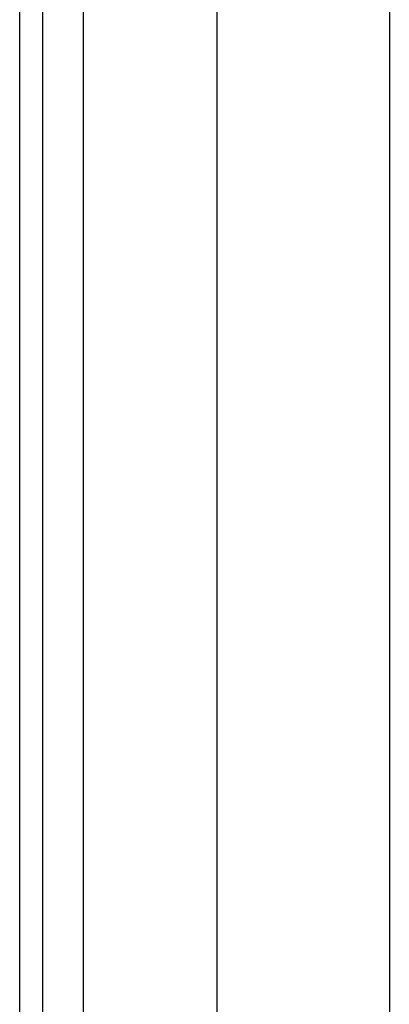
# Model space of a CAD drawing. Header units: inches. Extents: x 2.3 to 72.2, y 3.3 to 39.4.
# Tile 39 of 76: x 2.256 to 3.102, y 24.047 to 26.298. Entities that reach past the tile are written whole.
import ezdxf

# ---------------------------------------------------------------- set-up
doc = ezdxf.new("R2010")
doc.units = ezdxf.units.IN
doc.header["$MEASUREMENT"] = 0
doc.layers.add('Visible Edges(ANSI)', color=7, linetype='Continuous', lineweight=25)
doc.layers.add('Visible Tangent Edges(ANSI)', color=7, linetype='Continuous', lineweight=25)

msp = doc.modelspace()

# ---------------------------------------------------------------- linework, layer by layer
at = {"layer": 'Visible Edges(ANSI)'}
for p, q in [((2.2561, 27.2221), (2.2561, 7.7111)), ((2.3091, 7.7111), (2.3091, 27.2221)), ((2.7082, 23.501), (2.7082, 26.5497)), ((3.1019, 26.5497), (3.1019, 23.502))]:
    msp.add_line(p, q, dxfattribs=at)
at = {"layer": 'Visible Tangent Edges(ANSI)'}
msp.add_line((2.4021, 7.7111), (2.4021, 27.2221), dxfattribs=at)

doc.saveas('drawing.dxf')
